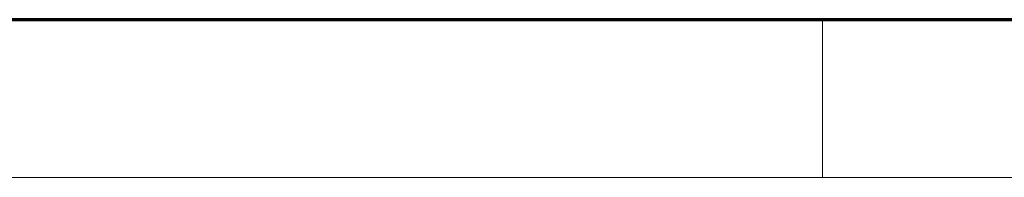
# Model space of a CAD drawing. Extents: x 229 to 926, y 37 to 878.
# Tile 28 of 201: x 413.59 to 444.73, y 36.58 to 41.58. Entities that reach past the tile are written whole.
import ezdxf
from ezdxf.lldxf.tags import DXFTag

# ---------------------------------------------------------------- set-up
doc = ezdxf.new("R2010")
doc.units = 0
doc.layers.get('0').update_dxf_attribs({"linetype": 'fein_strichliert', "lineweight": 13})
doc.layers.add('X_BI_Geometrie', color=7, linetype='Continuous', lineweight=13)
tags = doc.linetypes.add('fein_strichliert', pattern=[4, 1, -2, 1]).pattern_tags.tags
tags[8:9] = [DXFTag(74, 4), DXFTag(75, 0), DXFTag(340, '0'), DXFTag(46, 0.0), DXFTag(50, 0.0), DXFTag(44, 0.0), DXFTag(45, 0.0)]
tags[6:7] = [DXFTag(74, 4), DXFTag(75, 0), DXFTag(340, '0'), DXFTag(46, 0.0), DXFTag(50, 0.0), DXFTag(44, 0.0), DXFTag(45, 0.0)]
tags[4:5] = [DXFTag(74, 4), DXFTag(75, 0), DXFTag(340, '0'), DXFTag(46, 0.0), DXFTag(50, 0.0), DXFTag(44, 0.0), DXFTag(45, 0.0)]

# ---------------------------------------------------------------- blocks, each defined once
blk = doc.blocks.new('Blockreferenz-A03CP9SJA9', base_point=(228.976, 36.581))
at = {"color": 0, "linetype": 'ByBlock', "lineweight": 70, "ltscale": 0.7}
blk.add_line((248.976, 41.581), (920.976, 41.581), dxfattribs=at)
at = {"color": 0, "linetype": 'ByBlock', "lineweight": -2, "ltscale": 0.13}
for p, q in [((438.976, 41.581), (438.976, 36.581)), ((925.976, 36.581), (228.976, 36.581))]:
    blk.add_line(p, q, dxfattribs=at)

msp = doc.modelspace()

# ---------------------------------------------------------------- block references
at = {"layer": 'X_BI_Geometrie', "ltscale": 0.13}
msp.add_blockref('Blockreferenz-A03CP9SJA9', (228.976, 36.581), dxfattribs=at)

doc.saveas('drawing.dxf')
